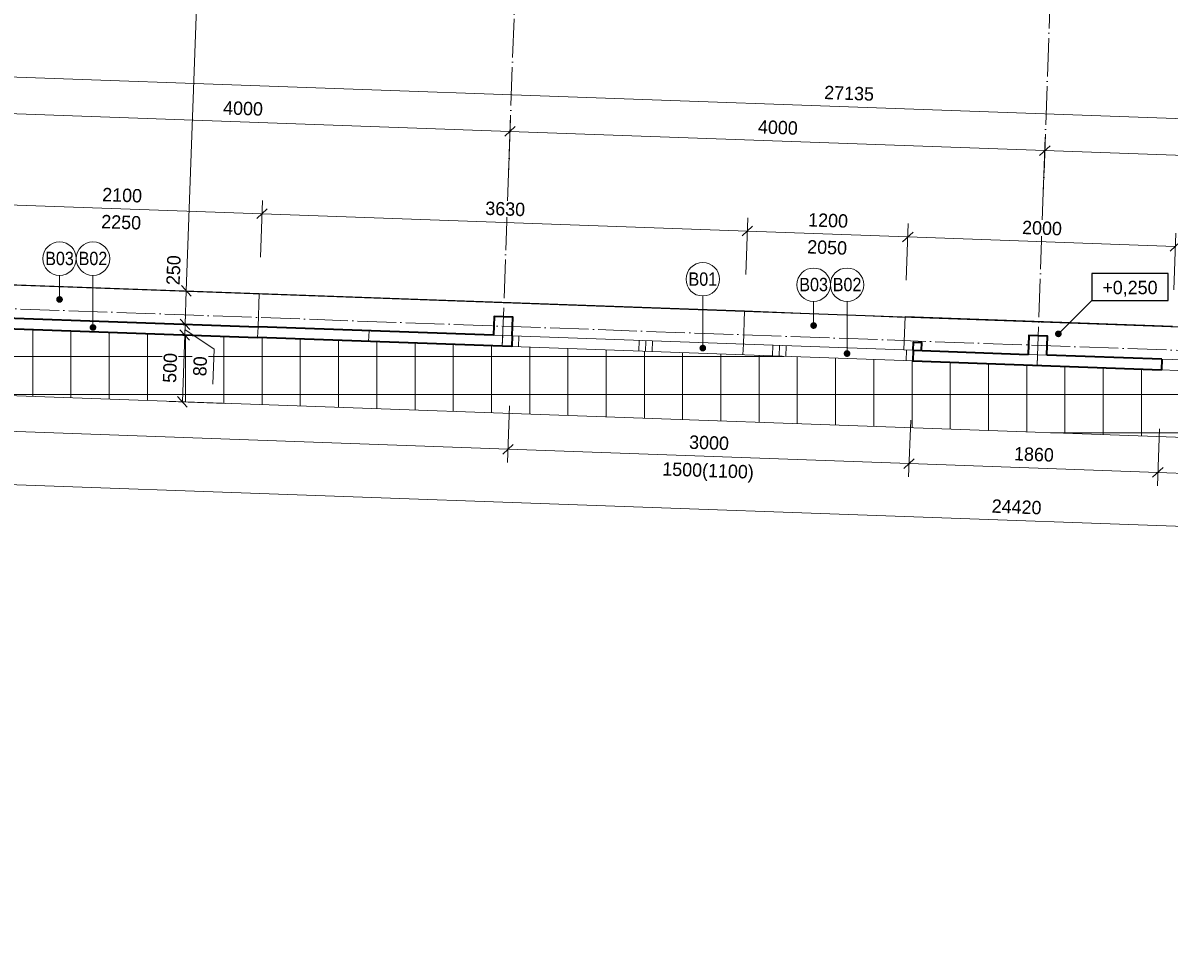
# Model space of a CAD drawing. Header units: millimetres. Extents: x -291499 to 405099, y -171163 to 417446.
# Tile 43 of 256: x -86463 to -77896, y 47529 to 54504. Entities that reach past the tile are written whole.
import ezdxf
from ezdxf import colors
from ezdxf.entities.mleader import LeaderData, LeaderLine
from ezdxf.enums import TextEntityAlignment as Align
from ezdxf.math import Vec2, Vec3

# ---------------------------------------------------------------- set-up
doc = ezdxf.new("R2010")
doc.units = ezdxf.units.MM
doc.header["$LTSCALE"] = 12
doc.header["$PDMODE"] = 35
doc.header["$PDSIZE"] = -4
doc.linetypes.add('ACAD_ISO04W100', pattern=[30, 24, -3, 0, -3])
for name, color, linetype, lineweight in [('BP_tenka', 82, 'Continuous', 9), ('BP_tlusta', 92, 'Continuous', 15), ('BP_velmi_tlusta', 92, 'Continuous', 35), ('koty', 6, 'Continuous', 9), ('srafy', 6, 'Continuous', 9), ('text', 6, 'Continuous', 9), ('tlusta', 7, 'Continuous', 15), ('velmi_tlusta', 4, 'Continuous', 35)]:
    doc.layers.add(name, color=color, linetype=linetype, lineweight=lineweight)
doc.layers.add('netisk', color=30, linetype='Continuous', plot=False)
doc.layers.add('vyskove koty', color=6, linetype='Continuous')
doc.styles.add('laplan', font='txt', dxfattribs={"height": 2})
doc.styles.add('laplan N', font='txt')
doc.styles.add('pivovarska', font='txt')
doc.dimstyles.new('laplan', dxfattribs={"dimscale": 0, "dimtxt": 2, "dimasz": 1.5, "dimexe": 2, "dimexo": 0, "dimgap": 1, "dimtad": 1, "dimdec": 0, "dimrnd": 5, "dimzin": 1, "dimtxsty": 'laplan', "dimblk": 'OBLIQUE', "dimcen": 2, "dimclrd": 256, "dimclre": 256, "dimclrt": 256, "dimadec": 0, "dimazin": 0, "dimtfac": 1, "dimtdec": 0, "dimtmove": 1, "dimatfit": 2, "dimfxl": 6.5, "dimfxlon": 1, "dimtfill": 1, "dimlwd": 13, "dimlwe": -1, "dimarcsym": 0})

# ---------------------------------------------------------------- blocks, each defined once
blk = doc.blocks.new('_OBLIQUE')
at = {"color": 0, "linetype": 'ByBlock'}
blk.add_line((-0.5, -0.5), (0.5, 0.5), dxfattribs=at)
blk = doc.blocks.new('*D1217')
at = {"layer": 'Defpoints', "color": 0, "transparency": 16777216}
for p in [(-78825.1, 53549.3), (-78877.1, 52093.4), (-74879.7, 51950.6)]:
    blk.add_point(p, dxfattribs=at)
at = {"layer": 'koty', "transparency": 16777216}
for p, q in [((-78836.7, 53224.5), (-78821.5, 53649.2)), ((-74839.3, 53081.7), (-74824.1, 53506.4))]:
    blk.add_line(p, q, dxfattribs=at)
at = {"layer": 'koty', "lineweight": 13, "transparency": 16777216}
blk.add_line((-74827.7, 53406.4), (-78825.1, 53549.3), dxfattribs=at)
at = {"layer": 'koty', "lineweight": 13, "transparency": 16777216, "xscale": 75, "yscale": 75, "zscale": 75}
for p, rotation in [((-78825.1, 53549.3), 177.9539077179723), ((-74827.7, 53406.4), 357.9539077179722)]:
    blk.add_blockref('_OBLIQUE', p, dxfattribs=dict(at, rotation=rotation))
at = {"layer": 'koty', "transparency": 16777216, "insert": (-76822.8, 53578.8), "char_height": 100, "attachment_point": 5, "rotation": 357.95391, "style": 'laplan', "bg_fill": 3, "box_fill_scale": 1.1, "bg_fill_color": 256, "bg_fill_true_color": 13158600, "bg_fill_transparency": 0}
blk.add_mtext('4000', dxfattribs=at)
blk = doc.blocks.new('*D1220')
at = {"layer": 'Defpoints', "color": 0, "transparency": 16777216}
for p in [(-82822.6, 53692.1), (-78877.1, 52093.4), (-82879.9, 52086.3)]:
    blk.add_point(p, dxfattribs=at)
at = {"layer": 'koty', "transparency": 16777216}
for p, q in [((-82834.2, 53367.3), (-82819, 53792)), ((-78836.7, 53224.5), (-78821.5, 53649.2))]:
    blk.add_line(p, q, dxfattribs=at)
at = {"layer": 'koty', "lineweight": 13, "transparency": 16777216}
blk.add_line((-78825.1, 53549.3), (-82822.6, 53692.1), dxfattribs=at)
at = {"layer": 'koty', "lineweight": 13, "transparency": 16777216, "xscale": 75, "yscale": 75, "zscale": 75}
for p, rotation in [((-82822.6, 53692.1), 177.9539077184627), ((-78825.1, 53549.3), 357.9539077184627)]:
    blk.add_blockref('_OBLIQUE', p, dxfattribs=dict(at, rotation=rotation))
at = {"layer": 'koty', "transparency": 16777216, "insert": (-80820.2, 53721.6), "char_height": 100, "attachment_point": 5, "rotation": 357.95391, "style": 'laplan', "bg_fill": 3, "box_fill_scale": 1.1, "bg_fill_color": 256, "bg_fill_true_color": 13158600, "bg_fill_transparency": 0}
blk.add_mtext('4000', dxfattribs=at)
blk = doc.blocks.new('*D1223')
at = {"layer": 'Defpoints', "color": 0, "transparency": 16777216}
for p in [(-86820, 53834.9), (-86877.4, 52229.1), (-82879.9, 52086.3)]:
    blk.add_point(p, dxfattribs=at)
at = {"layer": 'koty', "transparency": 16777216}
for p, q in [((-86831.6, 53510.1), (-86816.4, 53934.8)), ((-82834.2, 53367.3), (-82819, 53792))]:
    blk.add_line(p, q, dxfattribs=at)
at = {"layer": 'koty', "lineweight": 13, "transparency": 16777216}
blk.add_line((-82822.6, 53692.1), (-86820, 53834.9), dxfattribs=at)
at = {"layer": 'koty', "lineweight": 13, "transparency": 16777216, "xscale": 75, "yscale": 75, "zscale": 75}
for p, rotation in [((-86820, 53834.9), 177.9539077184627), ((-82822.6, 53692.1), 357.9539077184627)]:
    blk.add_blockref('_OBLIQUE', p, dxfattribs=dict(at, rotation=rotation))
at = {"layer": 'koty', "transparency": 16777216, "insert": (-84817.7, 53864.4), "char_height": 100, "attachment_point": 5, "rotation": 357.95391, "style": 'laplan', "bg_fill": 3, "box_fill_scale": 1.1, "bg_fill_color": 256, "bg_fill_true_color": 13158600, "bg_fill_transparency": 0}
blk.add_mtext('4000', dxfattribs=at)
blk = doc.blocks.new('*D1244')
at = {"layer": 'Defpoints', "color": 0, "transparency": 16777216}
for p in [(-93860.2, 54086.4), (-66732.3, 53391.8), (-66742.1, 53117.6)]:
    blk.add_point(p, dxfattribs=at)
at = {"layer": 'koty', "transparency": 16777216}
for p, q in [((-93860.2, 54086.4), (-93846.8, 54460.6)), ((-66742.1, 53117.6), (-66728.7, 53491.8))]:
    blk.add_line(p, q, dxfattribs=at)
at = {"layer": 'koty', "lineweight": 13, "transparency": 16777216}
blk.add_line((-93850.4, 54360.7), (-66732.3, 53391.8), dxfattribs=at)
at = {"layer": 'koty', "lineweight": 13, "transparency": 16777216, "xscale": 75, "yscale": 75, "zscale": 75}
for p, rotation in [((-93850.4, 54360.7), 177.9539077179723), ((-66732.3, 53391.8), 357.9539077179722)]:
    blk.add_blockref('_OBLIQUE', p, dxfattribs=dict(at, rotation=rotation))
at = {"layer": 'koty', "transparency": 16777216, "insert": (-80287.8, 53977.2), "char_height": 100, "attachment_point": 5, "rotation": 357.95391, "style": 'laplan', "bg_fill": 3, "box_fill_scale": 1.1, "bg_fill_color": 256, "bg_fill_true_color": 13158600, "bg_fill_transparency": 0}
blk.add_mtext('27135', dxfattribs=at)
blk = doc.blocks.new('*D1260')
at = {"layer": 'Defpoints', "color": 0, "transparency": 16777216}
for p in [(-85253.5, 52171.1), (-84877.5, 52157.7), (-84895.4, 51658)]:
    blk.add_point(p, dxfattribs=at)
at = {"layer": 'koty', "transparency": 16777216}
for p, q in [((-84928.7, 52159.5), (-85353.5, 52174.7)), ((-84946.6, 51659.8), (-85371.3, 51675))]:
    blk.add_line(p, q, dxfattribs=at)
at = {"layer": 'koty', "lineweight": 13, "transparency": 16777216}
blk.add_line((-85271.4, 51671.4), (-85253.5, 52171.1), dxfattribs=at)
at = {"layer": 'koty', "lineweight": 13, "transparency": 16777216, "xscale": 75, "yscale": 75, "zscale": 75}
for p, rotation in [((-85253.5, 52171.1), 87.95390771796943), ((-85271.4, 51671.4), 267.9539077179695)]:
    blk.add_blockref('_OBLIQUE', p, dxfattribs=dict(at, rotation=rotation))
at = {"layer": 'koty', "transparency": 16777216, "insert": (-85363.4, 51924.9), "char_height": 100, "attachment_point": 5, "rotation": 87.95391, "style": 'laplan', "bg_fill": 3, "box_fill_scale": 1.1, "bg_fill_color": 256, "bg_fill_true_color": 13158600, "bg_fill_transparency": 0}
blk.add_mtext('500', dxfattribs=at)
blk = doc.blocks.new('*D1261')
at = {"layer": 'Defpoints', "color": 0, "transparency": 16777216}
for p in [(-85250.7, 52251.1), (-84705.9, 52231.6), (-84877.5, 52157.7)]:
    blk.add_point(p, dxfattribs=at)
at = {"layer": 'koty', "lineweight": 13, "transparency": 16777216}
for p, q in [((-85250.7, 52251.1), (-85248, 52326)), ((-85253.5, 52171.1), (-85250.7, 52251.1)), ((-85253.5, 52171.1), (-85250.7, 52251.1)), ((-85252.1, 52211.1), (-85033.1, 52065)), ((-85253.5, 52171.1), (-85256.2, 52096.2)), ((-85033.1, 52065), (-85042.5, 51802.3))]:
    blk.add_line(p, q, dxfattribs=at)
at = {"layer": 'koty', "transparency": 16777216}
for p, q in [((-84928.7, 52159.5), (-85353.5, 52174.7)), ((-84925.9, 52239.5), (-85350.6, 52254.6))]:
    blk.add_line(p, q, dxfattribs=at)
at = {"layer": 'koty', "lineweight": 13, "transparency": 16777216, "xscale": 75, "yscale": 75, "zscale": 75}
for p, rotation in [((-85250.7, 52251.1), 267.9539077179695), ((-85253.5, 52171.1), 87.95390771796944)]:
    blk.add_blockref('_OBLIQUE', p, dxfattribs=dict(at, rotation=rotation))
at = {"layer": 'koty', "transparency": 16777216, "insert": (-85138.8, 51937.2), "char_height": 100, "attachment_point": 5, "rotation": 87.95391, "style": 'laplan', "bg_fill": 3, "box_fill_scale": 1.1, "bg_fill_color": 256, "bg_fill_true_color": 13158600, "bg_fill_transparency": 0}
blk.add_mtext('80', dxfattribs=at)
blk = doc.blocks.new('*D1262')
at = {"layer": 'Defpoints', "color": 0, "transparency": 16777216}
for p in [(-85241.8, 52500.9), (-84697, 52481.4), (-84705.9, 52231.6)]:
    blk.add_point(p, dxfattribs=at)
at = {"layer": 'koty', "transparency": 16777216}
for p, q in [((-84917, 52489.3), (-85341.7, 52504.5)), ((-84925.9, 52239.5), (-85350.6, 52254.6))]:
    blk.add_line(p, q, dxfattribs=at)
at = {"layer": 'koty', "lineweight": 13, "transparency": 16777216}
blk.add_line((-85250.7, 52251.1), (-85241.8, 52500.9), dxfattribs=at)
at = {"layer": 'koty', "lineweight": 13, "transparency": 16777216, "xscale": 75, "yscale": 75, "zscale": 75, "rotation": 267.9539077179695}
blk.add_blockref('_OBLIQUE', (-85250.7, 52251.1), dxfattribs=at)
at = {"layer": 'koty', "transparency": 16777216, "insert": (-85337.3, 52655.4), "char_height": 100, "attachment_point": 5, "rotation": 87.95391, "style": 'laplan', "bg_fill": 3, "box_fill_scale": 1.1, "bg_fill_color": 256, "bg_fill_true_color": 13158600, "bg_fill_transparency": 0}
blk.add_mtext('250', dxfattribs=at)
at = {"layer": 'koty', "lineweight": 13, "transparency": 16777216, "xscale": 75, "yscale": 75, "zscale": 75, "rotation": 87.95390771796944}
blk.add_blockref('_OBLIQUE', (-85241.8, 52500.9), dxfattribs=at)
blk = doc.blocks.new('*D1263')
at = {"layer": 'Defpoints', "color": 0, "transparency": 16777216}
for p in [(-85066.8, 57397.8), (-83379, 57337.5), (-84697, 52481.4)]:
    blk.add_point(p, dxfattribs=at)
at = {"layer": 'koty', "transparency": 16777216}
for p, q in [((-84742, 57386.2), (-85166.7, 57401.4)), ((-84917, 52489.3), (-85341.7, 52504.5))]:
    blk.add_line(p, q, dxfattribs=at)
at = {"layer": 'koty', "lineweight": 13, "transparency": 16777216}
blk.add_line((-85241.8, 52500.9), (-85066.8, 57397.8), dxfattribs=at)
at = {"layer": 'koty', "lineweight": 13, "transparency": 16777216, "xscale": 75, "yscale": 75, "zscale": 75}
for p, rotation in [((-85066.8, 57397.8), 87.95390771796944), ((-85241.8, 52500.9), 267.9539077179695)]:
    blk.add_blockref('_OBLIQUE', p, dxfattribs=dict(at, rotation=rotation))
at = {"layer": 'koty', "transparency": 16777216, "insert": (-85255.3, 54953), "char_height": 100, "attachment_point": 5, "rotation": 87.95391, "style": 'laplan', "bg_fill": 3, "box_fill_scale": 1.1, "bg_fill_color": 256, "bg_fill_true_color": 13158600, "bg_fill_transparency": 0}
blk.add_mtext('4900', dxfattribs=at)
blk = doc.blocks.new('*U1296')
at = {"color": 0, "linetype": 'ByBlock'}
blk.add_line((10.29, 0), (2.5, 0), dxfattribs=at)
at = {"color": 0, "linetype": 'ByBlock', "ltscale": 200, "const_width": 0.5}
blk.add_lwpolyline([(10.29, 0.25, 1), (10.29, -0.25, 1)], format="xyb", close=True, dxfattribs=at)
at = {"color": 0, "linetype": 'ByBlock'}
blk.add_circle((0, 0), 2.5, dxfattribs=at)
at = {"color": 0, "linetype": 'ByBlock', "style": 'laplan N', "width": 0.9}
blk.add_attdef('OZNACENI', text='', height=2, rotation=90, dxfattribs=at).set_placement((-0.03, 0), align=Align.MIDDLE_CENTER)
blk = doc.blocks.new('*U1295')
at = {"color": 0, "linetype": 'ByBlock'}
blk.add_line((6.1, 0), (2.5, 0), dxfattribs=at)
at = {"color": 0, "linetype": 'ByBlock', "ltscale": 200, "const_width": 0.5}
blk.add_lwpolyline([(6.1, 0.25, 1), (6.1, -0.25, 1)], format="xyb", close=True, dxfattribs=at)
at = {"color": 0, "linetype": 'ByBlock'}
blk.add_circle((0, 0), 2.5, dxfattribs=at)
at = {"color": 0, "linetype": 'ByBlock', "style": 'laplan N', "width": 0.9}
blk.add_attdef('OZNACENI', text='', height=2, rotation=90, dxfattribs=at).set_placement((-0.03, 0), align=Align.MIDDLE_CENTER)
blk = doc.blocks.new('*D1301')
at = {"layer": 'Defpoints', "color": 0, "transparency": 16777216}
for p in [(-84675.7, 53076.8), (-86804.6, 52306.6), (-84705.9, 52231.6)]:
    blk.add_point(p, dxfattribs=at)
at = {"layer": 'koty', "transparency": 16777216}
for p, q in [((-86786, 52827), (-86770.8, 53251.7)), ((-84687.3, 52752), (-84672.1, 53176.8))]:
    blk.add_line(p, q, dxfattribs=at)
at = {"layer": 'koty', "lineweight": 13, "transparency": 16777216}
blk.add_line((-86774.4, 53151.8), (-84675.7, 53076.8), dxfattribs=at)
at = {"layer": 'koty', "lineweight": 13, "transparency": 16777216, "xscale": 75, "yscale": 75, "zscale": 75}
for p, rotation in [((-86774.4, 53151.8), 177.9539077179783), ((-84675.7, 53076.8), 357.9539077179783)]:
    blk.add_blockref('_OBLIQUE', p, dxfattribs=dict(at, rotation=rotation))
at = {"layer": 'koty', "transparency": 16777216, "char_height": 100, "attachment_point": 5, "rotation": 357.95391, "style": 'laplan', "bg_fill": 3, "box_fill_scale": 1.1, "bg_fill_color": 256, "bg_fill_true_color": 13158600, "bg_fill_transparency": 0}
for s, insert in [('2100', (-85721.4, 53215.3)), ('2250', (-85728.6, 53013.4))]:
    blk.add_mtext(s, dxfattribs=dict(at, insert=insert))
blk = doc.blocks.new('*D1302')
at = {"layer": 'Defpoints', "color": 0, "transparency": 16777216}
for p in [(-81048, 52947.2), (-84705.9, 52231.6), (-81078.2, 52102)]:
    blk.add_point(p, dxfattribs=at)
at = {"layer": 'koty', "transparency": 16777216}
for p, q in [((-84687.3, 52752), (-84672.1, 53176.8)), ((-81059.6, 52622.4), (-81044.4, 53047.2))]:
    blk.add_line(p, q, dxfattribs=at)
at = {"layer": 'koty', "lineweight": 13, "transparency": 16777216}
blk.add_line((-84675.7, 53076.8), (-81048, 52947.2), dxfattribs=at)
at = {"layer": 'koty', "lineweight": 13, "transparency": 16777216, "xscale": 75, "yscale": 75, "zscale": 75}
for p, rotation in [((-84675.7, 53076.8), 177.9539077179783), ((-81048, 52947.2), 357.9539077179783)]:
    blk.add_blockref('_OBLIQUE', p, dxfattribs=dict(at, rotation=rotation))
at = {"layer": 'koty', "transparency": 16777216, "insert": (-82858.3, 53113), "char_height": 100, "attachment_point": 5, "rotation": 357.95391, "style": 'laplan', "bg_fill": 3, "box_fill_scale": 1.1, "bg_fill_color": 256, "bg_fill_true_color": 13158600, "bg_fill_transparency": 0}
blk.add_mtext('3630', dxfattribs=at)
blk = doc.blocks.new('*D1303')
at = {"layer": 'Defpoints', "color": 0, "transparency": 16777216}
for p in [(-79848.8, 52904.4), (-81078.2, 52102), (-79879, 52059.2)]:
    blk.add_point(p, dxfattribs=at)
at = {"layer": 'koty', "transparency": 16777216}
for p, q in [((-81059.6, 52622.4), (-81044.4, 53047.2)), ((-79860.4, 52579.6), (-79845.2, 53004.3))]:
    blk.add_line(p, q, dxfattribs=at)
at = {"layer": 'koty', "lineweight": 13, "transparency": 16777216}
blk.add_line((-81048, 52947.2), (-79848.8, 52904.4), dxfattribs=at)
at = {"layer": 'koty', "lineweight": 13, "transparency": 16777216, "xscale": 75, "yscale": 75, "zscale": 75}
for p, rotation in [((-81048, 52947.2), 177.9539077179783), ((-79848.8, 52904.4), 357.9539077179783)]:
    blk.add_blockref('_OBLIQUE', p, dxfattribs=dict(at, rotation=rotation))
at = {"layer": 'koty', "transparency": 16777216, "char_height": 100, "attachment_point": 5, "rotation": 357.95391, "style": 'laplan', "bg_fill": 3, "box_fill_scale": 1.1, "bg_fill_color": 256, "bg_fill_true_color": 13158600, "bg_fill_transparency": 0}
for s, insert in [('1200', (-80444.8, 53026.7)), ('2050', (-80452, 52824.9))]:
    blk.add_mtext(s, dxfattribs=dict(at, insert=insert))
blk = doc.blocks.new('*D1304')
at = {"layer": 'Defpoints', "color": 0, "transparency": 16777216}
for p in [(-77850.1, 52833), (-79879, 52059.2), (-77880.3, 51987.8)]:
    blk.add_point(p, dxfattribs=at)
at = {"layer": 'koty', "transparency": 16777216}
for p, q in [((-79860.4, 52579.6), (-79845.2, 53004.3)), ((-77861.7, 52508.2), (-77846.5, 52932.9))]:
    blk.add_line(p, q, dxfattribs=at)
at = {"layer": 'koty', "lineweight": 13, "transparency": 16777216}
blk.add_line((-79848.8, 52904.4), (-77850.1, 52833), dxfattribs=at)
at = {"layer": 'koty', "lineweight": 13, "transparency": 16777216, "xscale": 75, "yscale": 75, "zscale": 75}
for p, rotation in [((-79848.8, 52904.4), 177.9539077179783), ((-77850.1, 52833), 357.9539077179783)]:
    blk.add_blockref('_OBLIQUE', p, dxfattribs=dict(at, rotation=rotation))
at = {"layer": 'koty', "transparency": 16777216, "insert": (-78845.8, 52969.6), "char_height": 100, "attachment_point": 5, "rotation": 357.95391, "style": 'laplan', "bg_fill": 3, "box_fill_scale": 1.1, "bg_fill_color": 256, "bg_fill_true_color": 13158600, "bg_fill_transparency": 0}
blk.add_mtext('2000', dxfattribs=at)
blk = doc.blocks.new('*D1307')
at = {"layer": 'Defpoints', "color": 0, "transparency": 16777216}
for p in [(-91199.1, 52383.5), (-82810, 52083.8), (-82837.3, 51317.4)]:
    blk.add_point(p, dxfattribs=at)
at = {"layer": 'koty', "transparency": 16777216}
for p, q in [((-91214.9, 51941.9), (-91230.1, 51517.2)), ((-82825.7, 51642.2), (-82840.9, 51217.5))]:
    blk.add_line(p, q, dxfattribs=at)
at = {"layer": 'koty', "lineweight": 13, "transparency": 16777216}
blk.add_line((-91226.5, 51617.1), (-82837.3, 51317.4), dxfattribs=at)
at = {"layer": 'koty', "lineweight": 13, "transparency": 16777216, "xscale": 75, "yscale": 75, "zscale": 75}
for p, rotation in [((-91226.5, 51617.1), 177.9539077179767), ((-82837.3, 51317.4), 357.9539077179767)]:
    blk.add_blockref('_OBLIQUE', p, dxfattribs=dict(at, rotation=rotation))
at = {"layer": 'koty', "transparency": 16777216, "insert": (-87028.3, 51568.3), "char_height": 100, "attachment_point": 5, "rotation": 357.95391, "style": 'laplan', "bg_fill": 3, "box_fill_scale": 1.1, "bg_fill_color": 256, "bg_fill_true_color": 13158600, "bg_fill_transparency": 0}
blk.add_mtext('8395', dxfattribs=at)
blk = doc.blocks.new('*D1308')
at = {"layer": 'Defpoints', "color": 0, "transparency": 16777216}
for p in [(-82810, 52083.8), (-79811.9, 51976.7), (-79839.3, 51210.3)]:
    blk.add_point(p, dxfattribs=at)
at = {"layer": 'koty', "transparency": 16777216}
for p, q in [((-82825.7, 51642.2), (-82840.9, 51217.5)), ((-79827.7, 51535.1), (-79842.8, 51110.4))]:
    blk.add_line(p, q, dxfattribs=at)
at = {"layer": 'koty', "lineweight": 13, "transparency": 16777216}
blk.add_line((-82837.3, 51317.4), (-79839.3, 51210.3), dxfattribs=at)
at = {"layer": 'koty', "lineweight": 13, "transparency": 16777216, "xscale": 75, "yscale": 75, "zscale": 75}
for p, rotation in [((-82837.3, 51317.4), 177.9539077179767), ((-79839.3, 51210.3), 357.9539077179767)]:
    blk.add_blockref('_OBLIQUE', p, dxfattribs=dict(at, rotation=rotation))
at = {"layer": 'koty', "transparency": 16777216, "char_height": 100, "attachment_point": 5, "rotation": 357.95391, "style": 'laplan', "bg_fill": 3, "box_fill_scale": 1.1, "bg_fill_color": 256, "bg_fill_true_color": 13158600, "bg_fill_transparency": 0}
for s, insert in [('3000', (-81334.7, 51364.8)), ('1500(1100)', (-81342.6, 51143.6))]:
    blk.add_mtext(s, dxfattribs=dict(at, insert=insert))
blk = doc.blocks.new('*D1309')
at = {"layer": 'Defpoints', "color": 0, "transparency": 16777216}
for p in [(-79811.9, 51976.7), (-77953.1, 51910.3), (-77980.4, 51143.9)]:
    blk.add_point(p, dxfattribs=at)
at = {"layer": 'koty', "transparency": 16777216}
for p, q in [((-79827.7, 51535.1), (-79842.8, 51110.4)), ((-77968.8, 51468.7), (-77984, 51044))]:
    blk.add_line(p, q, dxfattribs=at)
at = {"layer": 'koty', "lineweight": 13, "transparency": 16777216}
blk.add_line((-79839.3, 51210.3), (-77980.4, 51143.9), dxfattribs=at)
at = {"layer": 'koty', "lineweight": 13, "transparency": 16777216, "xscale": 75, "yscale": 75, "zscale": 75}
for p, rotation in [((-79839.3, 51210.3), 177.9539077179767), ((-77980.4, 51143.9), 357.9539077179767)]:
    blk.add_blockref('_OBLIQUE', p, dxfattribs=dict(at, rotation=rotation))
at = {"layer": 'koty', "transparency": 16777216, "insert": (-78906.2, 51278.1), "char_height": 100, "attachment_point": 5, "rotation": 357.95391, "style": 'laplan', "bg_fill": 3, "box_fill_scale": 1.1, "bg_fill_color": 256, "bg_fill_true_color": 13158600, "bg_fill_transparency": 0}
blk.add_mtext('1860', dxfattribs=at)
blk = doc.blocks.new('*D1310')
at = {"layer": 'Defpoints', "color": 0, "transparency": 16777216}
for p in [(-77953.1, 51910.3), (-74955, 51803.2), (-74982.4, 51036.8)]:
    blk.add_point(p, dxfattribs=at)
at = {"layer": 'koty', "transparency": 16777216}
for p, q in [((-77968.8, 51468.7), (-77984, 51044)), ((-74970.8, 51361.6), (-74985.9, 50936.8))]:
    blk.add_line(p, q, dxfattribs=at)
at = {"layer": 'koty', "lineweight": 13, "transparency": 16777216}
blk.add_line((-77980.4, 51143.9), (-74982.4, 51036.8), dxfattribs=at)
at = {"layer": 'koty', "lineweight": 13, "transparency": 16777216, "xscale": 75, "yscale": 75, "zscale": 75}
for p, rotation in [((-77980.4, 51143.9), 177.9539077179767), ((-74982.4, 51036.8), 357.9539077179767)]:
    blk.add_blockref('_OBLIQUE', p, dxfattribs=dict(at, rotation=rotation))
at = {"layer": 'koty', "transparency": 16777216, "char_height": 100, "attachment_point": 5, "rotation": 357.95391, "style": 'laplan', "bg_fill": 3, "box_fill_scale": 1.1, "bg_fill_color": 256, "bg_fill_true_color": 13158600, "bg_fill_transparency": 0}
for s, insert in [('3000', (-76477.8, 51191.3)), ('1500(1100)', (-76485.7, 50970.1))]:
    blk.add_mtext(s, dxfattribs=dict(at, insert=insert))
blk = doc.blocks.new('*D1312')
at = {"layer": 'Defpoints', "color": 0, "transparency": 16777216}
for p in [(-91204.1, 52244.7), (-66801.6, 51372.9), (-66838.2, 50348.6)]:
    blk.add_point(p, dxfattribs=at)
at = {"layer": 'koty', "transparency": 16777216}
for p, q in [((-91229.1, 51545.2), (-91244.3, 51120.5)), ((-66826.6, 50673.4), (-66841.7, 50248.7))]:
    blk.add_line(p, q, dxfattribs=at)
at = {"layer": 'koty', "lineweight": 13, "transparency": 16777216}
blk.add_line((-91240.7, 51220.4), (-66838.2, 50348.6), dxfattribs=at)
at = {"layer": 'koty', "lineweight": 13, "transparency": 16777216, "xscale": 75, "yscale": 75, "zscale": 75}
for p, rotation in [((-91240.7, 51220.4), 177.9539077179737), ((-66838.2, 50348.6), 357.9539077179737)]:
    blk.add_blockref('_OBLIQUE', p, dxfattribs=dict(at, rotation=rotation))
at = {"layer": 'koty', "transparency": 16777216, "insert": (-79035.8, 50885.5), "char_height": 100, "attachment_point": 5, "rotation": 357.95391, "style": 'laplan', "bg_fill": 3, "box_fill_scale": 1.1, "bg_fill_color": 256, "bg_fill_true_color": 13158600, "bg_fill_transparency": 0}
blk.add_mtext('24420', dxfattribs=at)
blk = doc.blocks.new('*U682')
at = {"layer": 'vyskove koty', "linetype": 'ByBlock', "transparency": 16777216}
blk.add_line((-10.7, -7), (-5.7, -2), dxfattribs=at)
blk.add_lwpolyline([(-5.7, -2), (5.7, -2), (5.7, 2), (-5.7, 2)], close=True, dxfattribs=at)
at = {"layer": 'vyskove koty', "linetype": 'ByBlock', "ltscale": 200, "transparency": 16777216, "const_width": 0.5}
blk.add_lwpolyline([(-10.7, -7.25, -1), (-10.7, -6.75, -1)], format="xyb", close=True, dxfattribs=at)
at = {"layer": 'vyskove koty', "linetype": 'ByBlock', "transparency": 16777216, "style": 'pivovarska'}
for tag, p in [('VYSKA', (0, -0.24)), ('VYSKA_POPIS1', (0, -4.04)), ('VYSKA_POPIS2', (0.2, -7.54)), ('VYSKA_POPIS3', (0.2, -11.04))]:
    blk.add_attdef(tag, text='', height=2, dxfattribs=at).set_placement(p, align=Align.MIDDLE)

msp = doc.modelspace()

# ---------------------------------------------------------------- linework, layer by layer
at = {"layer": 'BP_tlusta'}
for p, q in [((-84705.9, 52231.6), (-84697, 52481.4)), ((-81078.2, 52102), (-81069.3, 52351.8)), ((-79879, 52059.2), (-79870.1, 52309)), ((-84705.9, 52231.6), (-84708.8, 52151.7)), ((-81078.2, 52102), (-81081.1, 52022.1)), ((-74595.5, 51290), (-90718.7, 51866.1))]:
    msp.add_line(p, q, dxfattribs=at)
at = {"layer": 'BP_velmi_tlusta'}
for p, q in [((-86804.6, 52306.6), (-84705.9, 52231.6)), ((-86807.4, 52226.6), (-84708.8, 52151.7))]:
    msp.add_line(p, q, dxfattribs=at)
at = {"layer": 'koty'}
for p, q in [((-83876.4, 52202), (-83879.3, 52122)), ((-82877.1, 52166.3), (-82879.9, 52086.3)), ((-78879.6, 52023.5), (-78882.5, 51943.5))]:
    msp.add_line(p, q, dxfattribs=at)
at = {"layer": 'netisk'}
msp.add_lwpolyline([(-93919.5, 58047.9), (-93919.5, 52157.9), (-92720.8, 52178.4), (-91525.3, 52198.8), (-91534.3, 52725.7), (-66796.6, 51835.2), (-66796.6, 56745.1), (-91169.5, 57615.8), (-91169.5, 57827.9), (-93919.5, 57827.9)], close=True, dxfattribs=at)
at = {"layer": 'tlusta', "linetype": 'ACAD_ISO04W100'}
for p, q in [((-82879.9, 52086.3), (-82681.4, 57642.8)), ((-78882.5, 51943.5), (-78684, 57500)), ((-90799.5, 52519.4), (-67114.6, 51673.2))]:
    msp.add_line(p, q, dxfattribs=at)
at = {"layer": 'tlusta'}
for p, q in [((-82947, 52168.8), (-82807.1, 52163.8)), ((-78949.6, 52026), (-78809.7, 52021))]:
    msp.add_line(p, q, dxfattribs=at)
for points in [[(-81069.3, 52351.8), (-84697, 52481.4)], [(-77871.3, 52237.6), (-79870.1, 52309)]]:
    msp.add_lwpolyline(points, dxfattribs=at)
at = {"layer": 'velmi_tlusta'}
msp.add_line((-82810, 52083.8), (-84708.8, 52151.7), dxfattribs=at)
for points in [[(-82807.1, 52163.8), (-82802.1, 52303.7), (-82942, 52308.7), (-82947, 52168.8)], [(-82947, 52168.8), (-84705.9, 52231.6)], [(-78809.7, 52021), (-78804.7, 52160.9), (-78944.6, 52165.9), (-78949.6, 52026)], [(-77950.2, 51990.3), (-78809.7, 52021)]]:
    msp.add_lwpolyline(points, dxfattribs=at)

# ---------------------------------------------------------------- next in the draw order: dimensions: what is measured, and where the dimension line sits
at = {"layer": 'koty'}
dim = msp.add_aligned_dim(p1=(-74879.7, 51950.6), p2=(-78877.1, 52093.4), distance=-1456.8, dimstyle='laplan', dxfattribs=at)
dim.commit()
dim.dimension.update_dxf_attribs({"geometry": '*D1217', "text_midpoint": (-76822.8, 53578.8)})

# ---------------------------------------------------------------- next in the draw order: linework, layer by layer
at = {"layer": 'BP_tlusta'}
for p, q in [((-77950.2, 51990.3), (-74952.1, 51883.1)), ((-77953.1, 51910.3), (-74955, 51803.2))]:
    msp.add_line(p, q, dxfattribs=at)
at = {"layer": 'BP_velmi_tlusta'}
msp.add_line((-77950.2, 51990.3), (-77953.1, 51910.3), dxfattribs=at)
at = {"layer": 'velmi_tlusta'}
msp.add_line((-79811.9, 51976.7), (-77953.1, 51910.3), dxfattribs=at)

# ---------------------------------------------------------------- next in the draw order: dimensions: what is measured, and where the dimension line sits
at = {"layer": 'koty'}
dim = msp.add_linear_dim(base=(-82822.6, 53692.1), p1=(-78877.1, 52093.4), p2=(-82879.9, 52086.3), angle=357.95391, dimstyle='laplan', dxfattribs=at)
dim.commit()
dim.dimension.update_dxf_attribs({"geometry": '*D1220', "text_midpoint": (-80820.2, 53721.6)})

# ---------------------------------------------------------------- next in the draw order: linework, layer by layer
at = {"layer": 'BP_tlusta'}
for p, q in [((-81860.6, 52049.9), (-81857.7, 52129.9)), ((-81810.6, 52048.1), (-81807.8, 52128.1)), ((-81760.6, 52046.3), (-81757.8, 52126.3)), ((-80861.2, 52014.2), (-80858.4, 52094.2)), ((-80811.2, 52012.4), (-80808.4, 52092.4)), ((-80761.3, 52010.6), (-80758.4, 52090.6)), ((-79861.8, 51978.5), (-79859, 52058.4))]:
    msp.add_line(p, q, dxfattribs=at)
at = {"layer": 'BP_velmi_tlusta'}
msp.add_line((-79809, 52056.7), (-79811.9, 51976.7), dxfattribs=at)
at = {"layer": 'tlusta'}
msp.add_line((-79809, 52056.7), (-79749.1, 52054.5), dxfattribs=at)
at = {"layer": 'velmi_tlusta'}
msp.add_line((-79809, 52056.7), (-78949.6, 52026), dxfattribs=at)
msp.add_lwpolyline([(-79809, 52056.7), (-79806.9, 52116.6), (-79746.9, 52114.5), (-79749.1, 52054.5)], dxfattribs=at)

# ---------------------------------------------------------------- next in the draw order: block references
at = {"layer": 'BP_tenka', "xscale": 50, "yscale": 50, "zscale": 50, "rotation": 270}
for name, p, values in [('*U1296', (-81381.3, 52587.4), {'OZNACENI': 'B01'}), ('*U1295', (-80553.1, 52546.6), {'OZNACENI': 'B03'}), ('*U1296', (-80303.1, 52546.6), {'OZNACENI': 'B02'})]:
    msp.add_blockref(name, p, dxfattribs=at).add_auto_attribs(values)

# ---------------------------------------------------------------- next in the draw order: dimensions: what is measured, and where the dimension line sits
at = {"layer": 'koty'}
dim = msp.add_linear_dim(base=(-86820, 53834.9), p1=(-82879.9, 52086.3), p2=(-86877.4, 52229.1), angle=357.95391, dimstyle='laplan', dxfattribs=at)
dim.commit()
dim.dimension.update_dxf_attribs({"geometry": '*D1223', "text_midpoint": (-84817.7, 53864.4)})

# ---------------------------------------------------------------- next in the draw order: hatches: boundary and pattern name
at = {"layer": 'srafy', "transparency": 33554610}
h = msp.add_hatch(dxfattribs=at)
h.set_pattern_fill('ANSI37', color=92, scale=90, angle=45)
h.set_pattern_definition([(90, (-100677.63, 49724.92), (-285.75, 0), []), (180, (-100677.63, 49724.92), (-6e-14, -285.75), [])])
h.paths.add_polyline_path([(-73837.5, 42291.6), (-73837.5, 43241.6), (-73537.5, 43241.6), (-73537.5, 42291.6)])
h.paths.add_polyline_path([(-74162.5, 42391.6), (-74162.5, 42491.6), (-73837.5, 42491.6), (-73837.5, 42391.6)])
h.paths.add_polyline_path([(-73537.5, 42391.6), (-73537.5, 42491.6), (-73212.5, 42491.6), (-73212.5, 42391.6)])
h.paths.add_polyline_path([(-73212.5, 43141.6), (-73212.5, 43041.6), (-73537.5, 43041.6), (-73537.5, 43141.6)])
h.paths.add_polyline_path([(-73837.5, 43141.6), (-73837.5, 43041.6), (-74162.5, 43041.6), (-74162.5, 43141.6)])
h.paths.add_polyline_path([(-73796.8, 44079.2), (-74121.8, 44079.2), (-74121.8, 44179.2), (-73796.8, 44179.2)])
h.paths.add_polyline_path([(-73496.8, 43979.2), (-73796.8, 43979.2), (-73796.8, 44929.2), (-73496.8, 44929.2)])
h.paths.add_polyline_path([(-73171.8, 44179.2), (-73171.8, 44079.2), (-73496.8, 44079.2), (-73496.8, 44179.2)])
h.paths.add_polyline_path([(-73171.8, 44829.2), (-73171.8, 44729.2), (-73496.8, 44729.2), (-73496.8, 44829.2)])
h.paths.add_polyline_path([(-73796.8, 44729.2), (-74121.8, 44729.2), (-74121.8, 44829.2), (-73796.8, 44829.2)])
h.paths.add_polyline_path([(-74127.2, 46526.5), (-73802.2, 46526.5), (-73802.2, 46426.5), (-74127.2, 46426.5)])
h.paths.add_polyline_path([(-73502.2, 45676.5), (-73802.2, 45676.5), (-73802.2, 46626.5), (-73502.2, 46626.5)])
h.paths.add_polyline_path([(-73177.2, 46526.5), (-73177.2, 46426.5), (-73502.2, 46426.5), (-73502.2, 46526.5)])
h.paths.add_polyline_path([(-73802.2, 45876.5), (-73802.2, 45776.5), (-74127.2, 45776.5), (-74127.2, 45876.5)])
h.paths.add_polyline_path([(-73177.2, 45876.5), (-73177.2, 45776.5), (-73502.2, 45776.5), (-73502.2, 45876.5)])
h.paths.add_polyline_path([(-93419.5, 51336.3), (-90737.2, 51382.2), (-90720, 51866.1), (-74595.5, 51290), (-74694.4, 41834.2), (-73646.7, 41784.3), (-73228.3, 40661), (-72856.8, 40620.1), (-72856.8, 40525.9), (-72234.3, 40525.9), (-72144.3, 46609.3), (-74148.5, 46746.3), (-74107.9, 51272.6), (-72074.1, 51200), (-72066.6, 51700), (-91199.1, 52383.5), (-91218.7, 51874), (-93919.4, 51827.9), (-93919.5, 40525.9), (-93419.5, 40525.9)])

# ---------------------------------------------------------------- next in the draw order: linework, layer by layer
at = {"layer": 'BP_tlusta'}
for p, q in [((-86795.6, 52556.4), (-84697, 52481.4)), ((-82807.1, 52163.8), (-79809, 52056.7)), ((-82760, 52082), (-82757.1, 52162)), ((-82810, 52083.8), (-79811.9, 51976.7))]:
    msp.add_line(p, q, dxfattribs=at)
at = {"layer": 'BP_velmi_tlusta'}
msp.add_line((-82807.1, 52163.8), (-82810, 52083.8), dxfattribs=at)

# ---------------------------------------------------------------- next in the draw order: block references
at = {"layer": 'BP_tenka', "xscale": 50, "yscale": 50, "zscale": 50, "rotation": 270}
for name, p, values in [('*U1295', (-86189.6, 52741.6), {'OZNACENI': 'B03'}), ('*U1296', (-85939.6, 52741.6), {'OZNACENI': 'B02'})]:
    msp.add_blockref(name, p, dxfattribs=at).add_auto_attribs(values)

# ---------------------------------------------------------------- next in the draw order: dimensions: what is measured, and where the dimension line sits
at = {"layer": 'koty'}
dim = msp.add_aligned_dim(p1=(-93860.2, 54086.4), p2=(-66742.1, 53117.6), distance=274.4, dimstyle='laplan', dxfattribs=at)
dim.commit()
dim.dimension.update_dxf_attribs({"geometry": '*D1244', "text_midpoint": (-80287.8, 53977.2)})

# ---------------------------------------------------------------- next in the draw order: dimensions: what is measured, and where the dimension line sits
dim = msp.add_aligned_dim(p1=(-84895.4, 51658), p2=(-84877.5, 52157.7), distance=376.2, dimstyle='laplan', dxfattribs=at)
dim.commit()
dim.dimension.update_dxf_attribs({"geometry": '*D1260', "text_midpoint": (-85363.4, 51924.9)})

# ---------------------------------------------------------------- next in the draw order: dimensions: what is measured, and where the dimension line sits
dim = msp.add_linear_dim(base=(-85250.7, 52251.1), p1=(-84877.5, 52157.7), p2=(-84705.9, 52231.6), angle=267.95391, dimstyle='laplan', dxfattribs=at)
dim.commit()
dim.dimension.update_dxf_attribs({"geometry": '*D1261', "text_midpoint": (-85034.9, 52015), "dimtype": 160})

# ---------------------------------------------------------------- next in the draw order: dimensions: what is measured, and where the dimension line sits
dim = msp.add_linear_dim(base=(-85241.8, 52500.9), p1=(-84705.9, 52231.6), p2=(-84697, 52481.4), angle=267.95391, dimstyle='laplan', dxfattribs=at)
dim.commit()
dim.dimension.update_dxf_attribs({"geometry": '*D1262', "text_midpoint": (-85236.4, 52651.8), "dimtype": 160})

# ---------------------------------------------------------------- next in the draw order: dimensions: what is measured, and where the dimension line sits
dim = msp.add_linear_dim(base=(-85066.8, 57397.8), p1=(-84697, 52481.4), p2=(-83379, 57337.5), angle=267.95391, dimstyle='laplan', dxfattribs=at)
dim.commit()
dim.dimension.update_dxf_attribs({"geometry": '*D1263', "text_midpoint": (-85255.3, 54953)})

# ---------------------------------------------------------------- next in the draw order: dimensions: what is measured, and where the dimension line sits
dim = msp.add_linear_dim(base=(-84675.7, 53076.8), p1=(-86804.6, 52306.6), p2=(-84705.9, 52231.6), angle=177.95391, text='<>\\X2250', dimstyle='laplan', dxfattribs=at)
dim.commit()
dim.dimension.update_dxf_attribs({"geometry": '*D1301', "text_midpoint": (-85725, 53114.3)})

# ---------------------------------------------------------------- next in the draw order: dimensions: what is measured, and where the dimension line sits
dim = msp.add_linear_dim(base=(-81048, 52947.2), p1=(-84705.9, 52231.6), p2=(-81078.2, 52102), angle=177.95391, dimstyle='laplan', dxfattribs=at)
dim.commit()
dim.dimension.update_dxf_attribs({"geometry": '*D1302', "text_midpoint": (-82858.3, 53113)})

# ---------------------------------------------------------------- next in the draw order: dimensions: what is measured, and where the dimension line sits
dim = msp.add_linear_dim(base=(-79848.8, 52904.4), p1=(-81078.2, 52102), p2=(-79879, 52059.2), angle=177.95391, text='<>\\X2050', dimstyle='laplan', dxfattribs=at)
dim.commit()
dim.dimension.update_dxf_attribs({"geometry": '*D1303', "text_midpoint": (-80448.4, 52925.8)})
dim = msp.add_aligned_dim(p1=(-91199.1332, 52383.5362), p2=(-82809.969, 52083.823), distance=-766.8996, dimstyle='laplan', dxfattribs=at)
dim.commit()
dim.dimension.update_dxf_attribs({"geometry": '*D1307', "text_midpoint": (-87028.3235, 51568.2759)})

# ---------------------------------------------------------------- next in the draw order: dimensions: what is measured, and where the dimension line sits
dim = msp.add_linear_dim(base=(-77850.1, 52833), p1=(-79879, 52059.2), p2=(-77880.3, 51987.8), angle=177.95391, dimstyle='laplan', dxfattribs=at)
dim.commit()
dim.dimension.update_dxf_attribs({"geometry": '*D1304', "text_midpoint": (-78845.8, 52969.6)})

# ---------------------------------------------------------------- next in the draw order: linework, layer by layer
at = {"layer": 'BP_tlusta'}
msp.add_line((-81069.3, 52351.8), (-79868.9, 52302.6), dxfattribs=at)

# ---------------------------------------------------------------- next in the draw order: dimensions: what is measured, and where the dimension line sits
at = {"layer": 'koty'}
dim = msp.add_linear_dim(base=(-79839.3, 51210.3), p1=(-82810, 52083.8), p2=(-79811.9, 51976.7), angle=177.95391, text='<>\\X1500(1100)', dimstyle='laplan', dxfattribs=at)
dim.commit()
dim.dimension.update_dxf_attribs({"geometry": '*D1308', "text_midpoint": (-81338.3, 51263.9)})

# ---------------------------------------------------------------- next in the draw order: dimensions: what is measured, and where the dimension line sits
dim = msp.add_linear_dim(base=(-77980.4, 51143.9), p1=(-79811.9, 51976.7), p2=(-77953.1, 51910.3), angle=177.95391, dimstyle='laplan', dxfattribs=at)
dim.commit()
dim.dimension.update_dxf_attribs({"geometry": '*D1309', "text_midpoint": (-78906.2, 51278.1)})

# ---------------------------------------------------------------- next in the draw order: dimensions: what is measured, and where the dimension line sits
dim = msp.add_linear_dim(base=(-74982.4, 51036.8), p1=(-77953.1, 51910.3), p2=(-74955, 51803.2), angle=177.95391, text='<>\\X1500(1100)', dimstyle='laplan', dxfattribs=at)
dim.commit()
dim.dimension.update_dxf_attribs({"geometry": '*D1310', "text_midpoint": (-76481.4, 51090.3)})

# ---------------------------------------------------------------- next in the draw order: dimensions: what is measured, and where the dimension line sits
dim = msp.add_aligned_dim(p1=(-91204.1, 52244.7), p2=(-66801.6, 51372.9), distance=-1024.9, dimstyle='laplan', dxfattribs=at)
dim.commit()
dim.dimension.update_dxf_attribs({"geometry": '*D1312', "text_midpoint": (-79035.8, 50885.5)})

# ---------------------------------------------------------------- next in the draw order: block references
at = {"layer": 'vyskove koty', "xscale": 50, "yscale": 50, "zscale": 50}
msp.add_blockref('*U682', (-78188.7, 52529.4), dxfattribs=at).add_auto_attribs({'VYSKA': '+0,250'})

# ---------------------------------------------------------------- next in the draw order: leaders
at = {"layer": 'text'}
ml = msp.add_multileader_mtext('Standard', dxfattribs=at)
ml.set_content('STÁVAJÍCÍ DEŠŤOVÝ SVOD', color=256, style='laplan')
ml.set_leader_properties()
ml.build(insert=Vec2(0, 0))
ml.multileader.update_dxf_attribs({"dogleg_length": 2, "arrow_head_size": 150, "scale": 50})
ctx = ml.context
ctx.base_point, ctx.scale, ctx.char_height, ctx.arrow_head_size, ctx.landing_gap_size, ctx.plane_origin = Vec3(96657.5, 51399.4), 50, 100, 150, 100, Vec3(96200.9, 50243)
ctx.text_align_type = 2
notes = []
notes.append((ctx, [(1, (1, 1, 0), (98658.5, 51399.4), (-1, 0), 100, [(0, [(101864, 52287.4)], 0, [])])]))
ctx.mtext.insert, ctx.mtext.width, ctx.mtext.alignment, ctx.mtext.flow_direction = Vec3(98458.5, 51450.5), 3572.872, 3, 5
for ctx, leaders in notes:
    for number, flags, end, landing, length, lines in leaders:
        leader = LeaderData()
        leader.index, (leader.has_last_leader_line, leader.has_dogleg_vector, leader.attachment_direction) = number, flags
        leader.last_leader_point, leader.dogleg_vector, leader.dogleg_length = Vec3(end), Vec3(landing), length
        for number, points, colour, breaks in lines:
            line = LeaderLine()
            line.index, line.vertices, line.color, line.breaks = number, Vec3.list(points), colors.encode_raw_color(colour), breaks
            leader.lines.append(line)
        ctx.leaders.append(leader)

doc.saveas('drawing.dxf')
